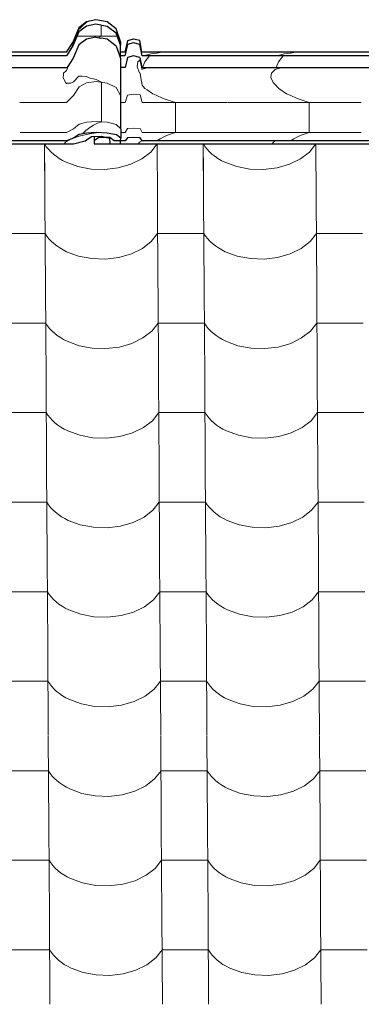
# Model space of a CAD drawing. Header units: millimetres. Extents: x -29001 to 109416, y -1251 to 13451.
# Tile 156 of 163: x -5142 to -4787, y 9963 to 10985. Entities that reach past the tile are written whole.
import ezdxf

# ---------------------------------------------------------------- set-up
doc = ezdxf.new("R2010")
doc.units = ezdxf.units.MM
doc.header["$MEASUREMENT"] = 0
for name, color, linetype in [('POHLED JIŽNÍ_1_Konstrukce - nosné', 7, 'Continuous'), ('POHLED JIŽNÍ_1_Nové_Konstrukce - krov', 7, 'Continuous'), ('POHLED JIŽNÍ_1_Nové_Konstrukce - střechy a skořepiny', 7, 'Continuous'), ('POHLED JIŽNÍ_1_Nové_Výplně - Povrchové', 7, 'Continuous')]:
    doc.layers.add(name, color=color, linetype=linetype)

# ---------------------------------------------------------------- blocks, each defined once
blk = doc.blocks.new('*X1', base_point=(-31394.7, -25864.9))
at = {"layer": 'POHLED JIŽNÍ_1_Nové_Výplně - Povrchové', "color": 21, "linetype": 'Continuous', "lineweight": 20, "true_color": 0xffaaaa}
for p, q in [((-5116.2, 10856.1), (-5115.9, 10799.6)), ((-5116.2, 10856.1), (-5114.4, 10853.3)), ((-5114.4, 10853.3), (-5112.3, 10850.6)), ((-5112.3, 10850.6), (-5109.8, 10848.1)), ((-5005.9, 10847.7), (-4999.3, 10856.1)), ((-4999.3, 10856.1), (-4998.9, 10799.6)), ((-4951.3, 10856.1), (-4950.9, 10799.6)), ((-4951.2, 10856.1), (-4949.4, 10853.3)), ((-4949.4, 10853.3), (-4947.3, 10850.6)), ((-4947.3, 10850.6), (-4944.8, 10848.1)), ((-4840.9, 10847.7), (-4834.3, 10856.1)), ((-4834.3, 10856.1), (-4833.9, 10799.6)), ((-5109.8, 10848.1), (-5107.1, 10845.6)), ((-5107.1, 10845.6), (-5104.2, 10843.3)), ((-5104.2, 10843.3), (-5101, 10841.1)), ((-5101, 10841.1), (-5097.6, 10839.1)), ((-5026.6, 10835), (-5015.2, 10840.6)), ((-5015.2, 10840.6), (-5005.9, 10847.7)), ((-4944.8, 10848.1), (-4942.2, 10845.6)), ((-4942.2, 10845.6), (-4939.2, 10843.3)), ((-4939.2, 10843.3), (-4936, 10841.1)), ((-4936, 10841.1), (-4932.6, 10839.1)), ((-4861.6, 10835), (-4850.2, 10840.6)), ((-4850.2, 10840.6), (-4840.9, 10847.7)), ((-5097.6, 10839.1), (-5093.9, 10837.2)), ((-5093.9, 10837.2), (-5081.5, 10832.6)), ((-5081.5, 10832.6), (-5067.8, 10830.1)), ((-5053.6, 10829.6), (-5039.6, 10831.3)), ((-5039.6, 10831.3), (-5026.6, 10835)), ((-4932.6, 10839.1), (-4928.9, 10837.2)), ((-4928.9, 10837.2), (-4916.5, 10832.6)), ((-4916.5, 10832.6), (-4902.8, 10830.1)), ((-4888.6, 10829.6), (-4874.6, 10831.3)), ((-4874.6, 10831.3), (-4861.6, 10835)), ((-5067.8, 10830.1), (-5053.6, 10829.6)), ((-4902.8, 10830.1), (-4888.6, 10829.6)), ((-5115.9, 10799.3), (-5115.3, 10706.6)), ((-4998.9, 10799.3), (-4998.4, 10706.6)), ((-4950.9, 10799.3), (-4950.3, 10706.6)), ((-4833.9, 10799.3), (-4833.4, 10706.6)), ((-5139.7, 10763.1), (-5163.7, 10763.1)), ((-5115.7, 10763.1), (-5139.7, 10763.1)), ((-5115.7, 10763.1), (-5113.8, 10760.3)), ((-5113.8, 10760.3), (-5111.7, 10757.6)), ((-5005.3, 10754.7), (-4998.7, 10763.1)), ((-4974.7, 10763.1), (-4998.7, 10763.1)), ((-4950.7, 10763.1), (-4974.7, 10763.1)), ((-4950.7, 10763.1), (-4948.8, 10760.3)), ((-4948.8, 10760.3), (-4946.7, 10757.6)), ((-4840.3, 10754.7), (-4833.7, 10763.1)), ((-4809.7, 10763.1), (-4833.7, 10763.1)), ((-4785.7, 10763.1), (-4809.7, 10763.1)), ((-5111.7, 10757.6), (-5109.3, 10755)), ((-5109.3, 10755), (-5106.6, 10752.6)), ((-5106.6, 10752.6), (-5103.6, 10750.3)), ((-5103.6, 10750.3), (-5100.4, 10748.1)), ((-5014.6, 10747.6), (-5005.3, 10754.7)), ((-4946.7, 10757.6), (-4944.3, 10755)), ((-4944.3, 10755), (-4941.6, 10752.6)), ((-4941.6, 10752.6), (-4938.6, 10750.3)), ((-4938.6, 10750.3), (-4935.4, 10748.1)), ((-4849.6, 10747.6), (-4840.3, 10754.7)), ((-5100.4, 10748.1), (-5097, 10746.1)), ((-5097, 10746.1), (-5093.4, 10744.2)), ((-5093.4, 10744.2), (-5080.9, 10739.6)), ((-5080.9, 10739.6), (-5067.2, 10737)), ((-5053, 10736.6), (-5039.1, 10738.2)), ((-5039.1, 10738.2), (-5026, 10742)), ((-5026, 10742), (-5014.6, 10747.6)), ((-4935.4, 10748.1), (-4932, 10746.1)), ((-4932, 10746.1), (-4928.4, 10744.2)), ((-4928.4, 10744.2), (-4915.9, 10739.6)), ((-4915.9, 10739.6), (-4902.2, 10737)), ((-4888, 10736.6), (-4874.1, 10738.2)), ((-4874.1, 10738.2), (-4861, 10742)), ((-4861, 10742), (-4849.6, 10747.6)), ((-5067.2, 10737), (-5053, 10736.6)), ((-4902.2, 10737), (-4888, 10736.6)), ((-5115.3, 10706.3), (-5114.7, 10613.6)), ((-4998.3, 10706.3), (-4997.8, 10613.6)), ((-4950.3, 10706.3), (-4949.7, 10613.6)), ((-4833.4, 10706.3), (-4832.8, 10613.6)), ((-5139.1, 10670.1), (-5163.1, 10670.1)), ((-5115.1, 10670.1), (-5139.1, 10670.1)), ((-5115.1, 10670.1), (-5113.2, 10667.3)), ((-5113.2, 10667.3), (-5111.1, 10664.6)), ((-5004.7, 10661.7), (-4998.1, 10670.1)), ((-4974.1, 10670.1), (-4998.1, 10670.1)), ((-4950.1, 10670.1), (-4974.1, 10670.1)), ((-4950.1, 10670.1), (-4948.2, 10667.3)), ((-4948.2, 10667.3), (-4946.1, 10664.6)), ((-4839.7, 10661.7), (-4833.1, 10670.1)), ((-4809.1, 10670.1), (-4833.1, 10670.1)), ((-4785.1, 10670.1), (-4809.1, 10670.1)), ((-5111.1, 10664.6), (-5108.7, 10662)), ((-5108.7, 10662), (-5106, 10659.6)), ((-5106, 10659.6), (-5103, 10657.2)), ((-5103, 10657.2), (-5099.8, 10655.1)), ((-5014, 10654.6), (-5004.7, 10661.7)), ((-4946.1, 10664.6), (-4943.7, 10662)), ((-4943.7, 10662), (-4941, 10659.6)), ((-4941, 10659.6), (-4938, 10657.2)), ((-4938, 10657.2), (-4934.8, 10655.1)), ((-4849, 10654.6), (-4839.7, 10661.7)), ((-5099.8, 10655.1), (-5096.4, 10653)), ((-5096.4, 10653), (-5092.8, 10651.2)), ((-5092.8, 10651.2), (-5080.3, 10646.6)), ((-5080.3, 10646.6), (-5066.6, 10644)), ((-5038.5, 10645.2), (-5025.4, 10649)), ((-5025.4, 10649), (-5014, 10654.6)), ((-4934.8, 10655.1), (-4931.4, 10653)), ((-4931.4, 10653), (-4927.8, 10651.2)), ((-4927.8, 10651.2), (-4915.3, 10646.6)), ((-4915.3, 10646.6), (-4901.6, 10644)), ((-4873.5, 10645.2), (-4860.4, 10649)), ((-4860.4, 10649), (-4849, 10654.6)), ((-5066.6, 10644), (-5052.4, 10643.6)), ((-5052.4, 10643.6), (-5038.5, 10645.2)), ((-4901.6, 10644), (-4887.4, 10643.6)), ((-4887.4, 10643.6), (-4873.5, 10645.2)), ((-5114.7, 10613.3), (-5114.2, 10520.6)), ((-4997.8, 10613.3), (-4997.2, 10520.6)), ((-4949.7, 10613.3), (-4949.2, 10520.6)), ((-4832.8, 10613.3), (-4832.2, 10520.6)), ((-5138.5, 10577.1), (-5162.5, 10577.1)), ((-5114.5, 10577.1), (-5138.5, 10577.1)), ((-5114.5, 10577.1), (-5112.7, 10574.3)), ((-5004.2, 10568.7), (-4997.5, 10577.1)), ((-4973.5, 10577.1), (-4997.5, 10577.1)), ((-4949.5, 10577.1), (-4973.5, 10577.1)), ((-4949.5, 10577.1), (-4947.7, 10574.3)), ((-4839.2, 10568.7), (-4832.5, 10577.1)), ((-4808.5, 10577.1), (-4832.5, 10577.1)), ((-4784.5, 10577.1), (-4808.5, 10577.1)), ((-5112.7, 10574.3), (-5110.5, 10571.6)), ((-5110.5, 10571.6), (-5108.1, 10569)), ((-5108.1, 10569), (-5105.4, 10566.6)), ((-5105.4, 10566.6), (-5102.4, 10564.2)), ((-5102.4, 10564.2), (-5099.3, 10562.1)), ((-5013.4, 10561.5), (-5004.2, 10568.7)), ((-4947.7, 10574.3), (-4945.5, 10571.6)), ((-4945.5, 10571.6), (-4943.1, 10569)), ((-4943.1, 10569), (-4940.4, 10566.6)), ((-4940.4, 10566.6), (-4937.5, 10564.2)), ((-4937.5, 10564.2), (-4934.3, 10562.1)), ((-4848.4, 10561.5), (-4839.2, 10568.7)), ((-5099.3, 10562.1), (-5095.8, 10560)), ((-5095.8, 10560), (-5092.2, 10558.2)), ((-5092.2, 10558.2), (-5079.7, 10553.6)), ((-5037.9, 10552.2), (-5024.9, 10556)), ((-5024.9, 10556), (-5013.4, 10561.5)), ((-4934.3, 10562.1), (-4930.8, 10560)), ((-4930.8, 10560), (-4927.2, 10558.2)), ((-4927.2, 10558.2), (-4914.7, 10553.6)), ((-4872.9, 10552.2), (-4859.9, 10556)), ((-4859.9, 10556), (-4848.4, 10561.5)), ((-5079.7, 10553.6), (-5066, 10551)), ((-5066, 10551), (-5051.9, 10550.6)), ((-5051.9, 10550.6), (-5037.9, 10552.2)), ((-4914.7, 10553.6), (-4901, 10551)), ((-4901, 10551), (-4886.9, 10550.6)), ((-4886.9, 10550.6), (-4872.9, 10552.2)), ((-5114.1, 10520.2), (-5113.6, 10427.6)), ((-4997.2, 10520.2), (-4996.6, 10427.6)), ((-4949.2, 10520.2), (-4948.6, 10427.6)), ((-4832.2, 10520.2), (-4831.6, 10427.6)), ((-5137.9, 10484.1), (-5162, 10484.1)), ((-5113.9, 10484.1), (-5137.9, 10484.1)), ((-5113.9, 10484.1), (-5112.1, 10481.3)), ((-5003.6, 10475.7), (-4997, 10484.1)), ((-4972.9, 10484.1), (-4997, 10484.1)), ((-4948.9, 10484.1), (-4972.9, 10484.1)), ((-4948.9, 10484.1), (-4947.1, 10481.3)), ((-4838.6, 10475.7), (-4832, 10484.1)), ((-4807.9, 10484.1), (-4832, 10484.1)), ((-4783.9, 10484.1), (-4807.9, 10484.1)), ((-5112.1, 10481.3), (-5109.9, 10478.6)), ((-5109.9, 10478.6), (-5107.5, 10476)), ((-5107.5, 10476), (-5104.8, 10473.6)), ((-5104.8, 10473.6), (-5101.9, 10471.2)), ((-5012.8, 10468.5), (-5003.6, 10475.7)), ((-4947.1, 10481.3), (-4944.9, 10478.6)), ((-4944.9, 10478.6), (-4942.5, 10476)), ((-4942.5, 10476), (-4939.8, 10473.6)), ((-4939.8, 10473.6), (-4936.9, 10471.2)), ((-4847.8, 10468.5), (-4838.6, 10475.7)), ((-5101.9, 10471.2), (-5098.7, 10469)), ((-5098.7, 10469), (-5095.2, 10467)), ((-5095.2, 10467), (-5091.6, 10465.2)), ((-5091.6, 10465.2), (-5079.1, 10460.6)), ((-5037.3, 10459.2), (-5024.3, 10462.9)), ((-5024.3, 10462.9), (-5012.8, 10468.5)), ((-4936.9, 10471.2), (-4933.7, 10469)), ((-4933.7, 10469), (-4930.2, 10467)), ((-4930.2, 10467), (-4926.6, 10465.2)), ((-4926.6, 10465.2), (-4914.1, 10460.6)), ((-4872.3, 10459.2), (-4859.3, 10462.9)), ((-4859.3, 10462.9), (-4847.8, 10468.5)), ((-5079.1, 10460.6), (-5065.5, 10458)), ((-5065.5, 10458), (-5051.3, 10457.5)), ((-5051.3, 10457.5), (-5037.3, 10459.2)), ((-4914.1, 10460.6), (-4900.5, 10458)), ((-4900.5, 10458), (-4886.3, 10457.5)), ((-4886.3, 10457.5), (-4872.3, 10459.2)), ((-5113.6, 10427.2), (-5113, 10334.6)), ((-4996.6, 10427.2), (-4996, 10334.6)), ((-4948.6, 10427.2), (-4948, 10334.6)), ((-4831.6, 10427.2), (-4831, 10334.6)), ((-5137.4, 10391.1), (-5161.4, 10391.1)), ((-5113.3, 10391.1), (-5137.4, 10391.1)), ((-5113.3, 10391.1), (-5111.5, 10388.3)), ((-5003, 10382.7), (-4996.4, 10391.1)), ((-4972.4, 10391.1), (-4996.4, 10391.1)), ((-4948.3, 10391.1), (-4972.4, 10391.1)), ((-4948.3, 10391.1), (-4946.5, 10388.3)), ((-4838, 10382.7), (-4831.4, 10391.1)), ((-4807.4, 10391.1), (-4831.4, 10391.1)), ((-4783.3, 10391.1), (-4807.4, 10391.1)), ((-5111.5, 10388.3), (-5109.4, 10385.6)), ((-5109.4, 10385.6), (-5106.9, 10383)), ((-5106.9, 10383), (-5104.2, 10380.5)), ((-5104.2, 10380.5), (-5101.3, 10378.2)), ((-5012.3, 10375.5), (-5003, 10382.7)), ((-4946.5, 10388.3), (-4944.4, 10385.6)), ((-4944.4, 10385.6), (-4941.9, 10383)), ((-4941.9, 10383), (-4939.2, 10380.5)), ((-4939.2, 10380.5), (-4936.3, 10378.2)), ((-4847.3, 10375.5), (-4838, 10382.7)), ((-5101.3, 10378.2), (-5098.1, 10376)), ((-5098.1, 10376), (-5094.7, 10374)), ((-5094.7, 10374), (-5091, 10372.2)), ((-5091, 10372.2), (-5078.6, 10367.6)), ((-5036.7, 10366.2), (-5023.7, 10369.9)), ((-5023.7, 10369.9), (-5012.3, 10375.5)), ((-4936.3, 10378.2), (-4933.1, 10376)), ((-4933.1, 10376), (-4929.7, 10374)), ((-4929.7, 10374), (-4926, 10372.2)), ((-4926, 10372.2), (-4913.6, 10367.6)), ((-4871.7, 10366.2), (-4858.7, 10369.9)), ((-4858.7, 10369.9), (-4847.3, 10375.5)), ((-5078.6, 10367.6), (-5064.9, 10365)), ((-5064.9, 10365), (-5050.7, 10364.5)), ((-5050.7, 10364.5), (-5036.7, 10366.2)), ((-4913.6, 10367.6), (-4899.9, 10365)), ((-4899.9, 10365), (-4885.7, 10364.5)), ((-4885.7, 10364.5), (-4871.7, 10366.2)), ((-5113, 10334.2), (-5112.4, 10241.6)), ((-4996, 10334.2), (-4995.4, 10241.6)), ((-4948, 10334.2), (-4947.4, 10241.6)), ((-4831, 10334.2), (-4830.4, 10241.6)), ((-5136.8, 10298.1), (-5160.8, 10298.1)), ((-5112.8, 10298.1), (-5136.8, 10298.1)), ((-5112.8, 10298.1), (-5110.9, 10295.3)), ((-5110.9, 10295.3), (-5108.8, 10292.6)), ((-5108.8, 10292.6), (-5106.4, 10290)), ((-5106.4, 10290), (-5103.7, 10287.5)), ((-5011.7, 10282.5), (-5002.4, 10289.7)), ((-5002.4, 10289.7), (-4995.8, 10298.1)), ((-4971.8, 10298.1), (-4995.8, 10298.1)), ((-4947.8, 10298.1), (-4971.8, 10298.1)), ((-4947.8, 10298.1), (-4945.9, 10295.3)), ((-4945.9, 10295.3), (-4943.8, 10292.6)), ((-4943.8, 10292.6), (-4941.4, 10290)), ((-4941.4, 10290), (-4938.7, 10287.5)), ((-4846.7, 10282.5), (-4837.4, 10289.7)), ((-4837.4, 10289.7), (-4830.8, 10298.1)), ((-4806.8, 10298.1), (-4830.8, 10298.1)), ((-4782.8, 10298.1), (-4806.8, 10298.1)), ((-5103.7, 10287.5), (-5100.7, 10285.2)), ((-5100.7, 10285.2), (-5097.5, 10283)), ((-5097.5, 10283), (-5094.1, 10281)), ((-5094.1, 10281), (-5090.4, 10279.2)), ((-5090.4, 10279.2), (-5078, 10274.6)), ((-5023.1, 10276.9), (-5011.7, 10282.5)), ((-4938.7, 10287.5), (-4935.7, 10285.2)), ((-4935.7, 10285.2), (-4932.5, 10283)), ((-4932.5, 10283), (-4929.1, 10281)), ((-4929.1, 10281), (-4925.5, 10279.2)), ((-4925.5, 10279.2), (-4913, 10274.6)), ((-4858.1, 10276.9), (-4846.7, 10282.5)), ((-5078, 10274.6), (-5064.3, 10272)), ((-5064.3, 10272), (-5050.1, 10271.5)), ((-5050.1, 10271.5), (-5036.2, 10273.2)), ((-5036.2, 10273.2), (-5023.1, 10276.9)), ((-4913, 10274.6), (-4899.3, 10272)), ((-4899.3, 10272), (-4885.1, 10271.5)), ((-4885.1, 10271.5), (-4871.2, 10273.2)), ((-4871.2, 10273.2), (-4858.1, 10276.9)), ((-5112.4, 10241.2), (-5111.8, 10148.5)), ((-4995.4, 10241.2), (-4994.9, 10148.5)), ((-4947.4, 10241.2), (-4946.8, 10148.5)), ((-4830.4, 10241.2), (-4829.9, 10148.5)), ((-5136.2, 10205.1), (-5160.2, 10205.1)), ((-5112.2, 10205.1), (-5136.2, 10205.1)), ((-5112.2, 10205.1), (-5110.3, 10202.3)), ((-5110.3, 10202.3), (-5108.2, 10199.6)), ((-5108.2, 10199.6), (-5105.8, 10197)), ((-5105.8, 10197), (-5103.1, 10194.5)), ((-5011.1, 10189.5), (-5001.8, 10196.7)), ((-5001.8, 10196.7), (-4995.2, 10205.1)), ((-4971.2, 10205.1), (-4995.2, 10205.1)), ((-4947.2, 10205.1), (-4971.2, 10205.1)), ((-4947.2, 10205.1), (-4945.3, 10202.3)), ((-4945.3, 10202.3), (-4943.2, 10199.6)), ((-4943.2, 10199.6), (-4940.8, 10197)), ((-4940.8, 10197), (-4938.1, 10194.5)), ((-4846.1, 10189.5), (-4836.8, 10196.7)), ((-4836.8, 10196.7), (-4830.2, 10205.1)), ((-4806.2, 10205.1), (-4830.2, 10205.1)), ((-4782.2, 10205.1), (-4806.2, 10205.1)), ((-5103.1, 10194.5), (-5100.1, 10192.2)), ((-5100.1, 10192.2), (-5096.9, 10190)), ((-5096.9, 10190), (-5093.5, 10188)), ((-5093.5, 10188), (-5089.9, 10186.2)), ((-5089.9, 10186.2), (-5077.4, 10181.6)), ((-5022.5, 10183.9), (-5011.1, 10189.5)), ((-4938.1, 10194.5), (-4935.1, 10192.2)), ((-4935.1, 10192.2), (-4931.9, 10190)), ((-4931.9, 10190), (-4928.5, 10188)), ((-4928.5, 10188), (-4924.9, 10186.2)), ((-4924.9, 10186.2), (-4912.4, 10181.6)), ((-4857.5, 10183.9), (-4846.1, 10189.5)), ((-5077.4, 10181.6), (-5063.7, 10179)), ((-5063.7, 10179), (-5049.5, 10178.5)), ((-5049.5, 10178.5), (-5035.6, 10180.2)), ((-5035.6, 10180.2), (-5022.5, 10183.9)), ((-4912.4, 10181.6), (-4898.7, 10179)), ((-4898.7, 10179), (-4884.5, 10178.5)), ((-4884.5, 10178.5), (-4870.6, 10180.2)), ((-4870.6, 10180.2), (-4857.5, 10183.9)), ((-5111.8, 10148.2), (-5111.2, 10055.5)), ((-4994.9, 10148.2), (-4994.3, 10055.5)), ((-4946.8, 10148.2), (-4946.2, 10055.5)), ((-4829.9, 10148.2), (-4829.3, 10055.5)), ((-5135.6, 10112.1), (-5159.6, 10112.1)), ((-5111.6, 10112.1), (-5135.6, 10112.1)), ((-5111.6, 10112.1), (-5109.8, 10109.3)), ((-5109.8, 10109.3), (-5107.6, 10106.6)), ((-5107.6, 10106.6), (-5105.2, 10104)), ((-5001.2, 10103.7), (-4994.6, 10112.1)), ((-4970.6, 10112.1), (-4994.6, 10112.1)), ((-4946.6, 10112.1), (-4970.6, 10112.1)), ((-4946.6, 10112.1), (-4944.8, 10109.3)), ((-4944.8, 10109.3), (-4942.6, 10106.6)), ((-4942.6, 10106.6), (-4940.2, 10104)), ((-4836.3, 10103.7), (-4829.6, 10112.1)), ((-4805.6, 10112.1), (-4829.6, 10112.1)), ((-4781.6, 10112.1), (-4805.6, 10112.1)), ((-5105.2, 10104), (-5102.5, 10101.5)), ((-5102.5, 10101.5), (-5099.5, 10099.2)), ((-5099.5, 10099.2), (-5096.3, 10097)), ((-5096.3, 10097), (-5092.9, 10095)), ((-5092.9, 10095), (-5089.3, 10093.1)), ((-5022, 10090.9), (-5010.5, 10096.5)), ((-5010.5, 10096.5), (-5001.2, 10103.7)), ((-4940.2, 10104), (-4937.5, 10101.5)), ((-4937.5, 10101.5), (-4934.5, 10099.2)), ((-4934.5, 10099.2), (-4931.3, 10097)), ((-4931.3, 10097), (-4927.9, 10095)), ((-4927.9, 10095), (-4924.3, 10093.1)), ((-4857, 10090.9), (-4845.5, 10096.5)), ((-4845.5, 10096.5), (-4836.3, 10103.7)), ((-5089.3, 10093.1), (-5076.8, 10088.6)), ((-5076.8, 10088.6), (-5063.1, 10086)), ((-5063.1, 10086), (-5049, 10085.5)), ((-5049, 10085.5), (-5035, 10087.2)), ((-5035, 10087.2), (-5022, 10090.9)), ((-4924.3, 10093.1), (-4911.8, 10088.6)), ((-4911.8, 10088.6), (-4898.1, 10086)), ((-4898.1, 10086), (-4884, 10085.5)), ((-4884, 10085.5), (-4870, 10087.2)), ((-4870, 10087.2), (-4857, 10090.9)), ((-5111.2, 10055.2), (-5110.7, 9962.5)), ((-4994.3, 10055.2), (-4993.7, 9962.5)), ((-4946.2, 10055.2), (-4945.7, 9962.5)), ((-4829.3, 10055.2), (-4828.7, 9962.5)), ((-5135, 10019), (-5159, 10019)), ((-5111, 10019), (-5135, 10019)), ((-5111, 10019), (-5109.2, 10016.3)), ((-5109.2, 10016.3), (-5107, 10013.6)), ((-5107, 10013.6), (-5104.6, 10011)), ((-5000.7, 10010.7), (-4994.1, 10019)), ((-4970, 10019), (-4994.1, 10019)), ((-4946, 10019), (-4970, 10019)), ((-4946, 10019), (-4944.2, 10016.3)), ((-4944.2, 10016.3), (-4942, 10013.6)), ((-4942, 10013.6), (-4939.6, 10011)), ((-4835.7, 10010.7), (-4829.1, 10019)), ((-4805, 10019), (-4829.1, 10019)), ((-4781, 10019), (-4805, 10019)), ((-5104.6, 10011), (-5101.9, 10008.5)), ((-5101.9, 10008.5), (-5099, 10006.2)), ((-5099, 10006.2), (-5095.8, 10004)), ((-5095.8, 10004), (-5092.3, 10002)), ((-5092.3, 10002), (-5088.7, 10000.1)), ((-5021.4, 9997.9), (-5009.9, 10003.5)), ((-5009.9, 10003.5), (-5000.7, 10010.7)), ((-4939.6, 10011), (-4936.9, 10008.5)), ((-4936.9, 10008.5), (-4934, 10006.2)), ((-4934, 10006.2), (-4930.8, 10004)), ((-4930.8, 10004), (-4927.3, 10002)), ((-4927.3, 10002), (-4923.7, 10000.1)), ((-4856.4, 9997.9), (-4844.9, 10003.5)), ((-4844.9, 10003.5), (-4835.7, 10010.7)), ((-5088.7, 10000.1), (-5076.2, 9995.6)), ((-5076.2, 9995.6), (-5062.6, 9993)), ((-5062.6, 9993), (-5048.4, 9992.5)), ((-5048.4, 9992.5), (-5034.4, 9994.2)), ((-5034.4, 9994.2), (-5021.4, 9997.9)), ((-4923.7, 10000.1), (-4911.2, 9995.6)), ((-4911.2, 9995.6), (-4897.6, 9993)), ((-4897.6, 9993), (-4883.4, 9992.5)), ((-4883.4, 9992.5), (-4869.4, 9994.2)), ((-4869.4, 9994.2), (-4856.4, 9997.9))]:
    blk.add_line(p, q, dxfattribs=at)
blk = doc.blocks.new('*X2', base_point=(-31394.7, -25864.9))
at = {"layer": 'POHLED JIŽNÍ_1_Nové_Konstrukce - střechy a skořepiny', "color": 21, "linetype": 'Continuous', "lineweight": 20, "true_color": 0xffaaaa}
for p, q in [((-5116.2, 10856.1), (-5116, 10817.2)), ((-5116.2, 10856.1), (-5114.4, 10853.3)), ((-5114.4, 10853.3), (-5112.3, 10850.6)), ((-5112.3, 10850.6), (-5109.8, 10848.1)), ((-5005.9, 10847.7), (-4999.3, 10856.1)), ((-4999.3, 10856.1), (-4999.1, 10828.1)), ((-4951.3, 10856.1), (-4951.1, 10828)), ((-4951.2, 10856.1), (-4949.4, 10853.3)), ((-4949.4, 10853.3), (-4947.3, 10850.6)), ((-4947.3, 10850.6), (-4944.8, 10848.1)), ((-4840.9, 10847.7), (-4834.3, 10856.1)), ((-4834.3, 10856.1), (-4834.1, 10827.8)), ((-5109.8, 10848.1), (-5107.1, 10845.6)), ((-5107.1, 10845.6), (-5104.2, 10843.3)), ((-5104.2, 10843.3), (-5101, 10841.1)), ((-5101, 10841.1), (-5097.6, 10839.1)), ((-5026.6, 10835), (-5015.2, 10840.6)), ((-5015.2, 10840.6), (-5005.9, 10847.7)), ((-4944.8, 10848.1), (-4942.2, 10845.6)), ((-4942.2, 10845.6), (-4939.2, 10843.3)), ((-4939.2, 10843.3), (-4936, 10841.1)), ((-4936, 10841.1), (-4932.6, 10839.1)), ((-4861.6, 10835), (-4850.2, 10840.6)), ((-4850.2, 10840.6), (-4840.9, 10847.7)), ((-5097.6, 10839.1), (-5093.9, 10837.2)), ((-5093.9, 10837.2), (-5081.5, 10832.6)), ((-5081.5, 10832.6), (-5067.8, 10830.1)), ((-5053.6, 10829.6), (-5039.6, 10831.3)), ((-5039.6, 10831.3), (-5026.6, 10835)), ((-4932.6, 10839.1), (-4928.9, 10837.2)), ((-4928.9, 10837.2), (-4916.5, 10832.6)), ((-4916.5, 10832.6), (-4902.8, 10830.1)), ((-4888.6, 10829.6), (-4874.6, 10831.3)), ((-4874.6, 10831.3), (-4861.6, 10835)), ((-5067.8, 10830.1), (-5053.6, 10829.6)), ((-4902.8, 10830.1), (-4888.6, 10829.6))]:
    blk.add_line(p, q, dxfattribs=at)

msp = doc.modelspace()

# ---------------------------------------------------------------- linework, layer by layer
at = {"layer": 'POHLED JIŽNÍ_1_Nové_Konstrukce - krov', "color": 1, "linetype": 'Continuous', "lineweight": 25}
for p, q in [((-5063, 10985.2), (-5072.8, 10983)), ((-5051.3, 10982.9), (-5063, 10985.2)), ((-5080.6, 10976.9), (-5086.5, 10962.6)), ((-5072.8, 10983), (-5080.6, 10976.9)), ((-5072.6, 10978.4), (-5080.5, 10972.5)), ((-5062.9, 10980.5), (-5072.6, 10978.4)), ((-5051.2, 10978.3), (-5062.9, 10980.5)), ((-5041.9, 10975.6), (-5051.3, 10982.9)), ((-5041.9, 10971.3), (-5051.2, 10978.3)), ((-5037.4, 10962.6), (-5041.9, 10975.6)), ((-5080.5, 10972.5), (-5086.4, 10958.6)), ((-5072.6, 10964.9), (-5080.5, 10959)), ((-5062.9, 10967), (-5072.6, 10964.9)), ((-5062.9, 10967), (-5057.8, 10966)), ((-5057.3, 10965.9), (-5057.8, 10966)), ((-5057.4, 10966.1), (-5057.3, 10965.9)), ((-5051.3, 10964.8), (-5057.3, 10965.9)), ((-5041.9, 10957.8), (-5051.3, 10964.8)), ((-5037.3, 10958.6), (-5041.9, 10971.3)), ((-5030.2, 10963.3), (-5032.9, 10951.4)), ((-5024, 10965), (-5030.2, 10963.3)), ((-5017.2, 10963.5), (-5023.9, 10965)), ((-5015, 10951.4), (-5017.2, 10963.5)), ((-5086.5, 10962.6), (-5093.7, 10951.4)), ((-5086.4, 10958.6), (-5093.6, 10947.8)), ((-5080.5, 10959), (-5086.4, 10945.1)), ((-5041.9, 10957.8), (-5037.3, 10945.1)), ((-5037.4, 10962.6), (-5037.3, 10958.6)), ((-5037.3, 10947.8), (-5037.3, 10958.6)), ((-5030.1, 10959.3), (-5032.8, 10947.8)), ((-5023.9, 10961), (-5030.1, 10959.3)), ((-5017.1, 10959.5), (-5023.9, 10961)), ((-5014.9, 10947.8), (-5017.1, 10959.5)), ((-5099.2, 10951.4), (-5364.8, 10951.4)), ((-5099.1, 10947.8), (-5364.7, 10947.8)), ((-5093.7, 10951.4), (-5099.2, 10951.4)), ((-5093.6, 10947.8), (-5099.1, 10947.8)), ((-5086.4, 10945.1), (-5092.7, 10935.7)), ((-5032.8, 10947.8), (-5038.3, 10947.8)), ((-5032.8, 10951.4), (-5037.3, 10951.4)), ((-5037.3, 10945.1), (-5037.3, 10947.8)), ((-5037.3, 10945.1), (-5037.3, 10938.1)), ((-5030.1, 10945.8), (-5032.4, 10935.7)), ((-5023.9, 10947.5), (-5030.1, 10945.8)), ((-5017.1, 10945.9), (-5023.9, 10947.5)), ((-5017.1, 10945.9), (-5015.2, 10935.7)), ((-5009.8, 10951.4), (-5015, 10951.4)), ((-5009.7, 10947.8), (-5014.9, 10947.8)), ((-4744.2, 10951.4), (-5009.8, 10951.4)), ((-4744.1, 10947.8), (-5009.7, 10947.8)), ((-5370.2, 10935.7), (-5092.7, 10935.7)), ((-5037.3, 10938.1), (-5037.2, 10927.9)), ((-5032.4, 10935.7), (-5037.3, 10935.7)), ((-5015.2, 10935.7), (-4737.7, 10935.7)), ((-5037.2, 10927.9), (-5037.2, 10914.7)), ((-5037.2, 10914.7), (-5037.2, 10899.1)), ((-5037.2, 10899.1), (-5037.2, 10881.4)), ((-5037.2, 10881.4), (-5037.1, 10862.2)), ((-5086.2, 10862.2), (-5093.4, 10859.3)), ((-5080.3, 10866), (-5086.2, 10862.2)), ((-5072.4, 10867.5), (-5080.3, 10866)), ((-5074.2, 10859.3), (-5067.5, 10864)), ((-5062.7, 10868.1), (-5072.4, 10867.5)), ((-5067.5, 10864), (-5057.2, 10864.2)), ((-5064.7, 10864.1), (-5064.7, 10859.3)), ((-5059.9, 10862.8), (-5064.7, 10859.3)), ((-5051, 10867.5), (-5062.7, 10868.1)), ((-5053.9, 10863), (-5059.9, 10862.8)), ((-5057.2, 10864.2), (-5051.8, 10862.9)), ((-5048.3, 10862.8), (-5053.9, 10863)), ((-5051.8, 10862.9), (-5048.9, 10862.2)), ((-5041.6, 10865.6), (-5051, 10867.5)), ((-5048.9, 10862.2), (-5048.4, 10856.1)), ((-5044, 10859.3), (-5048.3, 10862.8)), ((-5037.1, 10862.2), (-5041.6, 10865.6)), ((-5037.2, 10859.3), (-5037.1, 10862.2)), ((-5029.9, 10862.4), (-5032.6, 10859.3)), ((-5023.7, 10862.9), (-5029.9, 10862.4)), ((-5016.9, 10862.5), (-5023.7, 10862.9)), ((-5014.8, 10859.3), (-5016.9, 10862.5)), ((-5377.4, 10856.1), (-5086.3, 10856.1)), ((-5099, 10859.3), (-5364.5, 10859.3)), ((-5093.4, 10859.3), (-5099, 10859.3)), ((-5086.3, 10856.1), (-5074.2, 10859.3)), ((-5064.7, 10859.3), (-5064.6, 10856.1)), ((-5064.6, 10856.1), (-5049.7, 10856.1)), ((-5049.7, 10856.1), (-5048.4, 10856.1)), ((-5048.4, 10856.1), (-5037.2, 10856.1)), ((-5038.8, 10859.3), (-5044, 10859.3)), ((-5032.6, 10859.3), (-5038.8, 10859.3)), ((-5037.2, 10856.1), (-5037.2, 10859.3)), ((-5037.2, 10856.1), (-5022.4, 10856.1)), ((-5022.4, 10856.1), (-4731.3, 10856.1)), ((-5009.5, 10859.3), (-5014.8, 10859.3)), ((-4744, 10859.3), (-5009.5, 10859.3))]:
    msp.add_line(p, q, dxfattribs=at)
at = {"layer": 'POHLED JIŽNÍ_1_Nové_Konstrukce - krov', "color": 21, "linetype": 'Continuous', "lineweight": 20, "true_color": 0xffaaaa}
for p, q in [((-5063, 10985.2), (-5072.7, 10983)), ((-5069.5, 10983.7), (-5072.7, 10982.6)), ((-5069.4, 10983.8), (-5069.5, 10983.7)), ((-5065.7, 10984.6), (-5069.4, 10983.8)), ((-5063, 10985.2), (-5065.7, 10984.6)), ((-5080.6, 10976.9), (-5086.4, 10962.6)), ((-5080.6, 10976.9), (-5086.4, 10962.6)), ((-5080.5, 10975.2), (-5082.9, 10968.9)), ((-5080.5, 10975.2), (-5082.9, 10968.9)), ((-5072.7, 10983), (-5080.6, 10976.9)), ((-5079.9, 10975.8), (-5080.5, 10975.2)), ((-5076.7, 10978.9), (-5079.9, 10975.8)), ((-5073.2, 10982.1), (-5076.7, 10978.9)), ((-5072.7, 10982.6), (-5073.2, 10982.1)), ((-5057.4, 10979.5), (-5057.4, 10968.1)), ((-5082.9, 10968.9), (-5085.7, 10961.7)), ((-5082.9, 10968.9), (-5085.7, 10961.7)), ((-5040.7, 10968.1), (-5082.4, 10968.1)), ((-5060.4, 10966.5), (-5057.4, 10968.1)), ((-5030.2, 10963.3), (-5032.8, 10951.4)), ((-5030.2, 10963.3), (-5032.8, 10951.4)), ((-5023.9, 10965), (-5030.2, 10963.3)), ((-5086.4, 10962.6), (-5093.7, 10951.4)), ((-5086.4, 10962.6), (-5093.7, 10951.4)), ((-5086.4, 10959.8), (-5090.4, 10952.7)), ((-5086.4, 10959.8), (-5090.4, 10952.7)), ((-5085.7, 10961.7), (-5086.4, 10959.8)), ((-5085.7, 10961.7), (-5086.4, 10959.8)), ((-5089, 10941.6), (-5086.4, 10945.1)), ((-5089, 10941.6), (-5086.5, 10944.9)), ((-5017.1, 10943.2), (-5019.3, 10941.4)), ((-5015.5, 10936.2), (-5017.1, 10943.2)), ((-5009.7, 10948.8), (-5013.4, 10947.8)), ((-5012, 10941.6), (-5007.3, 10947.8)), ((-5008.7, 10949.1), (-5009.7, 10948.8)), ((-5005.9, 10949.6), (-5008.7, 10949.1)), ((-5002.9, 10950.1), (-5005.9, 10949.6)), ((-4999.7, 10950.6), (-5002.9, 10950.1)), ((-4996.2, 10951), (-4999.7, 10950.6)), ((-4992.5, 10951.4), (-4996.2, 10951)), ((-4992.5, 10951.4), (-4992.5, 10951.4)), ((-4869.7, 10949.1), (-4874.4, 10947.8)), ((-4873, 10941.6), (-4868.3, 10947.8)), ((-4866.9, 10949.6), (-4869.7, 10949.1)), ((-4863.9, 10950.1), (-4866.9, 10949.6)), ((-4860.7, 10950.6), (-4863.9, 10950.1)), ((-4857.2, 10951), (-4860.7, 10950.6)), ((-4853.5, 10951.4), (-4857.2, 10951)), ((-4853.5, 10951.4), (-4853.5, 10951.4)), ((-5092.5, 10934.9), (-5093.6, 10932.3)), ((-5092.5, 10934.9), (-5093.6, 10932.3)), ((-5090.4, 10939.1), (-5092.5, 10934.9)), ((-5090.4, 10939.1), (-5092.5, 10934.9)), ((-5089.6, 10940.3), (-5089, 10941.6)), ((-5089.6, 10940.3), (-5089, 10941.6)), ((-5019.7, 10939.5), (-5020, 10936.4)), ((-5020, 10936.4), (-5017.5, 10930)), ((-5019.3, 10941.4), (-5019.7, 10939.5)), ((-5015, 10933.5), (-5015.5, 10936.2)), ((-5013.4, 10934.3), (-5015, 10933.5)), ((-5014.6, 10935.7), (-5012, 10941.6)), ((-5009.7, 10935.2), (-5013.4, 10934.3)), ((-5009.7, 10935.2), (-5012.7, 10934.4)), ((-5008.7, 10935.4), (-5009.7, 10935.2)), ((-5008.7, 10935.4), (-5009.7, 10935.2)), ((-5006.9, 10935.7), (-5008.7, 10935.4)), ((-5006.9, 10935.7), (-5008.7, 10935.4)), ((-4876.5, 10933.3), (-4880.4, 10929.7)), ((-4874.4, 10934.3), (-4876.5, 10933.3)), ((-4875.6, 10935.7), (-4873, 10941.6)), ((-4869.7, 10935.4), (-4874.4, 10934.3)), ((-4869.7, 10935.4), (-4873.7, 10934.4)), ((-4867.9, 10935.7), (-4869.7, 10935.4)), ((-4867.9, 10935.7), (-4869.7, 10935.4)), ((-5096.7, 10928), (-5097, 10925.2)), ((-5096.7, 10928), (-5097, 10925.2)), ((-5097, 10925.2), (-5094.5, 10919.9)), ((-5097, 10925.2), (-5094.5, 10919.9)), ((-5096.4, 10929.7), (-5096.7, 10928)), ((-5096.4, 10929.7), (-5096.7, 10928)), ((-5093.6, 10932.3), (-5096.4, 10929.7)), ((-5093.6, 10932.3), (-5096.4, 10929.7)), ((-5086.3, 10920.6), (-5080.5, 10926.5)), ((-5086.3, 10920.6), (-5080.5, 10926.5)), ((-5080.5, 10926.5), (-5080.4, 10926.7)), ((-5080.5, 10926.5), (-5080.4, 10926.7)), ((-5080.4, 10926.7), (-5077.1, 10926.7)), ((-5077.1, 10926.7), (-5072.5, 10926.3)), ((-5072.5, 10926.3), (-5069.8, 10924.9)), ((-5069.8, 10924.9), (-5062.7, 10923.1)), ((-5062.7, 10923.1), (-5057.2, 10920.2)), ((-5017.5, 10930), (-5017, 10929.5)), ((-5017, 10929.5), (-5016.2, 10924.7)), ((-5016.2, 10924.7), (-5014.9, 10917.2)), ((-4880.7, 10928), (-4881, 10925.2)), ((-4881, 10925.2), (-4878.5, 10919.9)), ((-4880.4, 10929.7), (-4880.7, 10928)), ((-5094.5, 10919.9), (-5093.5, 10919)), ((-5094.5, 10919.9), (-5093.5, 10919)), ((-5093.5, 10919), (-5088.9, 10919.4)), ((-5093.5, 10919), (-5093.2, 10919.2)), ((-5093.2, 10919.2), (-5088.9, 10919.4)), ((-5088.9, 10919.4), (-5086.3, 10920.6)), ((-5088.9, 10919.4), (-5086.3, 10920.6)), ((-5080.3, 10915.6), (-5086.2, 10906.4)), ((-5080.3, 10915.6), (-5086.2, 10906.4)), ((-5072.5, 10919.5), (-5080.3, 10915.6)), ((-5062.7, 10920.9), (-5072.5, 10919.5)), ((-5051.1, 10919.4), (-5062.7, 10920.9)), ((-5057.2, 10911.5), (-5057.2, 10920.2)), ((-5041.7, 10914.8), (-5051.1, 10919.4)), ((-5037.2, 10906.4), (-5041.7, 10914.8)), ((-5014.9, 10917.2), (-5011.9, 10913.9)), ((-5011.9, 10913.9), (-5009.6, 10912.3)), ((-5009.6, 10912.3), (-5003.6, 10908.3)), ((-4878.5, 10919.9), (-4877.2, 10918.7)), ((-4877.2, 10918.7), (-4872.9, 10913.9)), ((-4872.9, 10913.9), (-4864.6, 10908.3)), ((-5086.2, 10906.4), (-5093.5, 10899.3)), ((-5086.2, 10906.4), (-5093.5, 10899.3)), ((-5057.2, 10900.7), (-5057.2, 10911.5)), ((-5030, 10906.9), (-5032.6, 10899.3)), ((-5030, 10906.9), (-5032.6, 10899.3)), ((-5023.7, 10908), (-5030, 10906.9)), ((-5017, 10907), (-5023.7, 10908)), ((-5014.8, 10899.3), (-5017, 10907)), ((-5003.6, 10908.3), (-5000.1, 10906.9)), ((-5000.1, 10906.9), (-4992.8, 10903.2)), ((-4992.8, 10903.2), (-4980.3, 10899.3)), ((-4864.6, 10908.3), (-4861.1, 10906.9)), ((-4861.1, 10906.9), (-4853.8, 10903.2)), ((-4853.8, 10903.2), (-4841.3, 10899.3)), ((-5099, 10899.3), (-5141.8, 10899.3)), ((-5093.5, 10899.3), (-5099, 10899.3)), ((-5093.5, 10899.3), (-5098.5, 10899.3)), ((-5057.2, 10890.6), (-5057.2, 10900.7)), ((-5032.6, 10899.3), (-5037.2, 10899.3)), ((-5032.6, 10899.3), (-5037.2, 10899.3)), ((-5009.6, 10899.3), (-5014.8, 10899.3)), ((-4926.3, 10899.3), (-5009.6, 10899.3)), ((-4980.3, 10892.7), (-4980.3, 10899.3)), ((-4980.3, 10884.4), (-4980.3, 10892.7)), ((-4787.3, 10899.3), (-4925.8, 10899.3)), ((-4841.3, 10892.7), (-4841.3, 10899.3)), ((-4841.3, 10884.4), (-4841.3, 10892.7)), ((-5057.2, 10879.2), (-5057.2, 10890.6)), ((-4980.3, 10876.7), (-4980.3, 10884.4)), ((-4841.3, 10876.7), (-4841.3, 10884.4)), ((-5086.2, 10871.8), (-5093.4, 10868)), ((-5086.2, 10871.8), (-5093.4, 10868)), ((-5080.3, 10876.7), (-5086.2, 10871.8)), ((-5080.3, 10876.7), (-5086.2, 10871.8)), ((-5072.4, 10878.8), (-5080.3, 10876.7)), ((-5062.7, 10879.6), (-5072.4, 10878.8)), ((-5069.2, 10873.2), (-5072.4, 10870.8)), ((-5065.4, 10875.7), (-5069.2, 10873.2)), ((-5062.7, 10877.2), (-5065.4, 10875.7)), ((-5051, 10878.8), (-5062.7, 10879.6)), ((-5061.3, 10877.8), (-5062.7, 10877.2)), ((-5057.2, 10879.2), (-5061.3, 10877.8)), ((-5041.7, 10876.3), (-5051, 10878.8)), ((-5037.1, 10871.8), (-5041.7, 10876.3)), ((-5029.9, 10872.1), (-5032.6, 10868)), ((-5029.9, 10872.1), (-5032.6, 10868)), ((-5023.7, 10872.7), (-5029.9, 10872.1)), ((-5016.9, 10872.1), (-5023.7, 10872.7)), ((-5014.8, 10868), (-5016.9, 10872.1)), ((-4980.2, 10868), (-4980.3, 10876.7)), ((-4841.2, 10868), (-4841.3, 10876.7)), ((-5099, 10868), (-5141.7, 10868)), ((-5099, 10868), (-5100.2, 10868)), ((-5093.4, 10868), (-5099, 10868)), ((-5093.4, 10868), (-5099, 10868)), ((-5094.4, 10857.9), (-5089.4, 10860.9)), ((-5094.4, 10857.9), (-5089.4, 10860.9)), ((-5086.3, 10862.2), (-5080.4, 10864.3)), ((-5086.3, 10862.2), (-5080.4, 10864.3)), ((-5080.4, 10864.3), (-5069.7, 10866.7)), ((-5080.4, 10864.3), (-5069.7, 10866.7)), ((-5076.4, 10866.9), (-5076.6, 10866.7)), ((-5072.9, 10870.4), (-5076.4, 10866.9)), ((-5072.4, 10870.8), (-5072.9, 10870.4)), ((-5069.7, 10866.7), (-5060.2, 10868)), ((-5069.7, 10866.7), (-5060.2, 10868)), ((-5032.6, 10868), (-5037.1, 10868)), ((-5032.6, 10868), (-5037.1, 10868)), ((-5009.5, 10868), (-5014.8, 10868)), ((-4926.2, 10868), (-5009.5, 10868)), ((-4996, 10861.6), (-4999.5, 10859.5)), ((-4992.3, 10863.5), (-4996, 10861.6)), ((-4988.4, 10865.2), (-4992.3, 10863.5)), ((-4984.4, 10866.7), (-4988.4, 10865.2)), ((-4980.2, 10868), (-4984.4, 10866.7)), ((-4787.2, 10868), (-4925.7, 10868)), ((-4857, 10861.6), (-4860.5, 10859.5)), ((-4853.3, 10863.5), (-4857, 10861.6)), ((-4849.4, 10865.2), (-4853.3, 10863.5)), ((-4845.4, 10866.7), (-4849.4, 10865.2)), ((-4841.2, 10868), (-4845.4, 10866.7)), ((-5095.7, 10856.1), (-5094.4, 10857.9)), ((-5095.7, 10856.1), (-5094.4, 10857.9)), ((-5018.7, 10856.1), (-5017.4, 10857.9)), ((-5018.7, 10856.1), (-5017.4, 10857.9)), ((-5017.4, 10857.9), (-5014.9, 10859.5)), ((-5017.4, 10857.9), (-5014.9, 10859.5)), ((-4999.5, 10859.5), (-4999.7, 10859.3)), ((-4879.7, 10856.1), (-4878.4, 10857.9)), ((-4879.7, 10856.1), (-4878.4, 10857.9)), ((-4878.4, 10857.9), (-4876.1, 10859.3)), ((-4878.4, 10857.9), (-4876.1, 10859.3)), ((-4860.5, 10859.5), (-4860.7, 10859.3))]:
    msp.add_line(p, q, dxfattribs=at)
msp.add_point((-5093.2, 10919.2), dxfattribs=at)

# ---------------------------------------------------------------- block references
at = {"layer": 'POHLED JIŽNÍ_1_Konstrukce - nosné', "color": 9, "linetype": 'Continuous', "lineweight": 13}
for name in ['*X1', '*X2']:
    msp.add_blockref(name, (-31394.7, -25864.9), dxfattribs=at)

doc.saveas('drawing.dxf')
